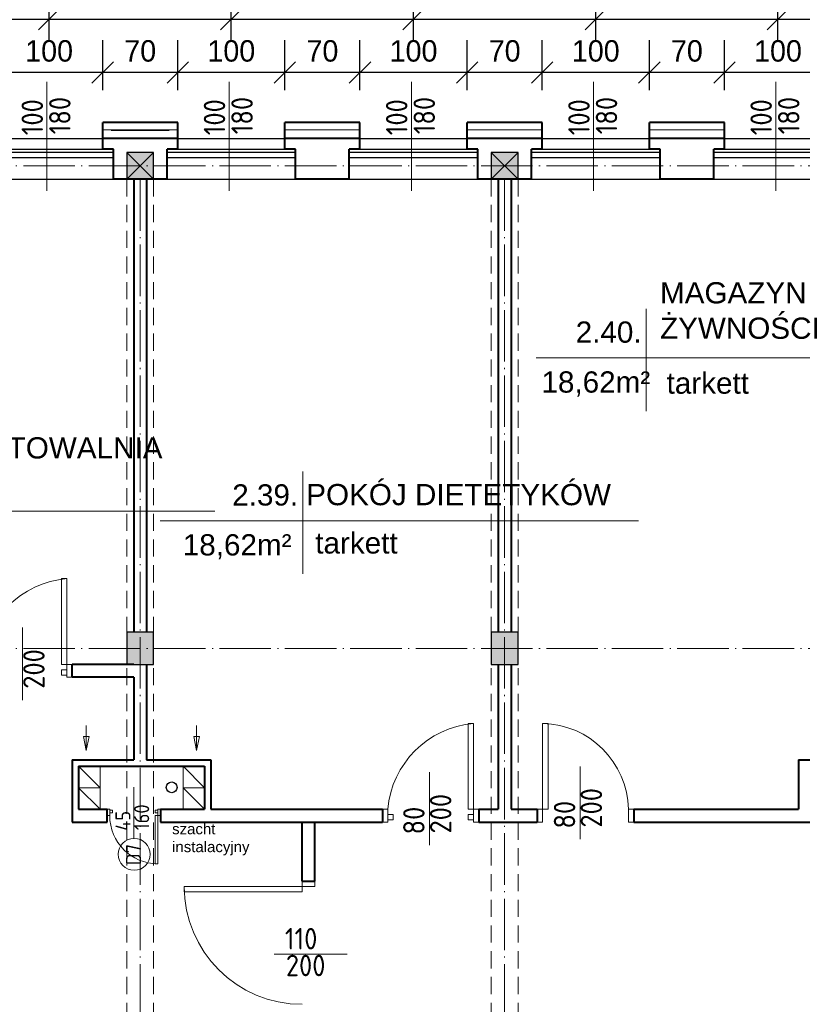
# Model space of a CAD drawing. Header units: millimetres. Extents: x -32003 to -19505, y 17931 to 29358.
# Tile 85 of 92: x -22526 to -21796, y 27432 to 28350. Entities that reach past the tile are written whole.
import ezdxf

# ---------------------------------------------------------------- set-up
doc = ezdxf.new("R2010")
doc.units = ezdxf.units.MM
doc.header["$PDMODE"] = 3
for name, pattern in [('ACAD_ISO03W100', [30, 12, -18]), ('ACAD_ISO04W100', [30.5, 24, -3, 0.5, -3]), ('KRESKOWA_X2', [12, 8, -4])]:
    doc.linetypes.add(name, pattern=pattern)
for name, color, linetype, lineweight in [('_wymiary', 1, 'Continuous', 9), ('drzwi', 140, 'Continuous', 13), ('KOMINY', 43, 'Continuous', 15), ('opisy drzwi', 40, 'Continuous', 13), ('opisy pom', 3, 'Continuous', 18), ('przerywana', 7, 'KRESKOWA_X2', 5), ('sciany', 4, 'Continuous', 40), ('symetria', 7, 'ACAD_ISO03W100', 5), ('SZRAF', 51, 'Continuous', 9), ('słupy', 2, 'Continuous', 30), ('ula-szraf', 40, 'Continuous', 9), ('ściana', 4, 'Continuous', 40)]:
    doc.layers.add(name, color=color, linetype=linetype, lineweight=lineweight)
doc.layers.add('kanalizacja', color=210, linetype='Continuous')
doc.styles.add('ISO', font='isocp.shx')
doc.styles.add('ROMANS', font='ROMANS')
doc.styles.add('SYSTEM', font='TXT')
doc.linetypes.add('BATTING', pattern='A,0.0001,-0.1,[134,ltypeshp.shx,S=0.1,R=0,X=-0.1,Y=0],-0.2,[134,ltypeshp.shx,S=0.1,R=180,X=0.1,Y=0],-0.1', length=0.4001)
doc.dimstyles.new('Jacek2', dxfattribs={"dimscale": 2, "dimtxt": 10, "dimasz": 10, "dimexe": 15, "dimexo": 15, "dimgap": 5, "dimtad": 1, "dimdec": 0, "dimrnd": 0.5, "dimzin": 0, "dimdsep": 46, "dimtxsty": 'Standard', "dimblk": 'OBLIQUE', "dimcen": 0, "dimdle": 5, "dimadec": 1, "dimazin": 0, "dimtfac": 1, "dimtdec": 0, "dimtofl": 0, "dimtmove": 0, "dimatfit": 3, "dimfxl": 0, "dimtolj": 1, "dimtzin": 0, "dimarcsym": 0})

# ---------------------------------------------------------------- blocks, each defined once
blk = doc.blocks.new('_OBLIQUE')
at = {"color": 0, "linetype": 'ByBlock'}
blk.add_line((-0.5, -0.5), (0.5, 0.5), dxfattribs=at)
blk = doc.blocks.new('*D458')
at = {"layer": '_wymiary', "color": 0, "lineweight": -2}
for p, q in [((-21868.67, 28284.45), (-21868.67, 28331.02)), ((-21768.67, 28284.45), (-21768.67, 28331.02)), ((-21758.67, 28301.02), (-21878.67, 28301.02))]:
    blk.add_line(p, q, dxfattribs=at)
at = {"layer": 'Defpoints', "color": 0}
for p in [(-21868.67, 28301.02), (-21868.67, 28254.45), (-21768.67, 28254.45)]:
    blk.add_point(p, dxfattribs=at)
at = {"layer": '_wymiary', "color": 0, "lineweight": -2, "xscale": 20, "yscale": 20, "zscale": 20, "rotation": 180}
blk.add_blockref('_OBLIQUE', (-21868.67, 28301.02), dxfattribs=at)
at = {"layer": '_wymiary', "color": 0, "lineweight": -2, "xscale": 20, "yscale": 20, "zscale": 20}
blk.add_blockref('_OBLIQUE', (-21768.67, 28301.02), dxfattribs=at)
at = {"layer": '_wymiary', "color": 0, "insert": (-21818.67, 28321.02), "char_height": 20, "attachment_point": 5}
blk.add_mtext('\\A1;100', dxfattribs=at)
blk = doc.blocks.new('*D459')
at = {"layer": '_wymiary', "color": 0, "lineweight": -2}
for p, q in [((-21938.67, 28284.45), (-21938.67, 28331.02)), ((-21868.67, 28284.45), (-21868.67, 28331.02)), ((-21858.67, 28301.02), (-21948.67, 28301.02))]:
    blk.add_line(p, q, dxfattribs=at)
at = {"layer": 'Defpoints', "color": 0}
for p in [(-21938.67, 28301.02), (-21938.67, 28254.45), (-21868.67, 28254.45)]:
    blk.add_point(p, dxfattribs=at)
at = {"layer": '_wymiary', "color": 0, "lineweight": -2, "xscale": 20, "yscale": 20, "zscale": 20, "rotation": 180}
blk.add_blockref('_OBLIQUE', (-21938.67, 28301.02), dxfattribs=at)
at = {"layer": '_wymiary', "color": 0, "lineweight": -2, "xscale": 20, "yscale": 20, "zscale": 20}
blk.add_blockref('_OBLIQUE', (-21868.67, 28301.02), dxfattribs=at)
at = {"layer": '_wymiary', "color": 0, "insert": (-21903.67, 28321.02), "char_height": 20, "attachment_point": 5}
blk.add_mtext('\\A1;70', dxfattribs=at)
blk = doc.blocks.new('*D460')
at = {"layer": '_wymiary', "color": 0, "lineweight": -2}
for p, q in [((-22038.67, 28284.45), (-22038.67, 28331.02)), ((-21938.67, 28284.45), (-21938.67, 28331.02)), ((-21928.67, 28301.02), (-22048.67, 28301.02))]:
    blk.add_line(p, q, dxfattribs=at)
at = {"layer": 'Defpoints', "color": 0}
for p in [(-22038.67, 28301.02), (-22038.67, 28254.45), (-21938.67, 28254.45)]:
    blk.add_point(p, dxfattribs=at)
at = {"layer": '_wymiary', "color": 0, "lineweight": -2, "xscale": 20, "yscale": 20, "zscale": 20, "rotation": 180}
blk.add_blockref('_OBLIQUE', (-22038.67, 28301.02), dxfattribs=at)
at = {"layer": '_wymiary', "color": 0, "lineweight": -2, "xscale": 20, "yscale": 20, "zscale": 20}
blk.add_blockref('_OBLIQUE', (-21938.67, 28301.02), dxfattribs=at)
at = {"layer": '_wymiary', "color": 0, "insert": (-21988.67, 28321.02), "char_height": 20, "attachment_point": 5}
blk.add_mtext('\\A1;100', dxfattribs=at)
blk = doc.blocks.new('*D461')
at = {"layer": '_wymiary', "color": 0, "lineweight": -2}
for p, q in [((-22108.67, 28284.45), (-22108.67, 28331.02)), ((-22038.67, 28284.45), (-22038.67, 28331.02)), ((-22028.67, 28301.02), (-22118.67, 28301.02))]:
    blk.add_line(p, q, dxfattribs=at)
at = {"layer": 'Defpoints', "color": 0}
for p in [(-22108.67, 28301.02), (-22108.67, 28254.45), (-22038.67, 28254.45)]:
    blk.add_point(p, dxfattribs=at)
at = {"layer": '_wymiary', "color": 0, "lineweight": -2, "xscale": 20, "yscale": 20, "zscale": 20, "rotation": 180}
blk.add_blockref('_OBLIQUE', (-22108.67, 28301.02), dxfattribs=at)
at = {"layer": '_wymiary', "color": 0, "lineweight": -2, "xscale": 20, "yscale": 20, "zscale": 20}
blk.add_blockref('_OBLIQUE', (-22038.67, 28301.02), dxfattribs=at)
at = {"layer": '_wymiary', "color": 0, "insert": (-22073.67, 28321.02), "char_height": 20, "attachment_point": 5}
blk.add_mtext('\\A1;70', dxfattribs=at)
blk = doc.blocks.new('*D462')
at = {"layer": '_wymiary', "color": 0, "lineweight": -2}
for p, q in [((-22208.67, 28284.45), (-22208.67, 28331.02)), ((-22108.67, 28284.45), (-22108.67, 28331.02)), ((-22098.67, 28301.02), (-22218.67, 28301.02))]:
    blk.add_line(p, q, dxfattribs=at)
at = {"layer": 'Defpoints', "color": 0}
for p in [(-22208.67, 28301.02), (-22208.67, 28254.45), (-22108.67, 28254.45)]:
    blk.add_point(p, dxfattribs=at)
at = {"layer": '_wymiary', "color": 0, "lineweight": -2, "xscale": 20, "yscale": 20, "zscale": 20, "rotation": 180}
blk.add_blockref('_OBLIQUE', (-22208.67, 28301.02), dxfattribs=at)
at = {"layer": '_wymiary', "color": 0, "lineweight": -2, "xscale": 20, "yscale": 20, "zscale": 20}
blk.add_blockref('_OBLIQUE', (-22108.67, 28301.02), dxfattribs=at)
at = {"layer": '_wymiary', "color": 0, "insert": (-22158.67, 28321.02), "char_height": 20, "attachment_point": 5}
blk.add_mtext('\\A1;100', dxfattribs=at)
blk = doc.blocks.new('*D463')
at = {"layer": '_wymiary', "color": 0, "lineweight": -2}
for p, q in [((-22278.67, 28284.45), (-22278.67, 28331.02)), ((-22208.67, 28284.45), (-22208.67, 28331.02)), ((-22198.67, 28301.02), (-22288.67, 28301.02))]:
    blk.add_line(p, q, dxfattribs=at)
at = {"layer": 'Defpoints', "color": 0}
for p in [(-22278.67, 28301.02), (-22278.67, 28254.45), (-22208.67, 28254.45)]:
    blk.add_point(p, dxfattribs=at)
at = {"layer": '_wymiary', "color": 0, "lineweight": -2, "xscale": 20, "yscale": 20, "zscale": 20, "rotation": 180}
blk.add_blockref('_OBLIQUE', (-22278.67, 28301.02), dxfattribs=at)
at = {"layer": '_wymiary', "color": 0, "lineweight": -2, "xscale": 20, "yscale": 20, "zscale": 20}
blk.add_blockref('_OBLIQUE', (-22208.67, 28301.02), dxfattribs=at)
at = {"layer": '_wymiary', "color": 0, "insert": (-22243.67, 28321.02), "char_height": 20, "attachment_point": 5}
blk.add_mtext('\\A1;70', dxfattribs=at)
blk = doc.blocks.new('*D464')
at = {"layer": '_wymiary', "color": 0, "lineweight": -2}
for p, q in [((-22378.67, 28284.45), (-22378.67, 28331.02)), ((-22278.67, 28284.45), (-22278.67, 28331.02)), ((-22268.67, 28301.02), (-22388.67, 28301.02))]:
    blk.add_line(p, q, dxfattribs=at)
at = {"layer": 'Defpoints', "color": 0}
for p in [(-22378.67, 28301.02), (-22378.67, 28254.45), (-22278.67, 28254.45)]:
    blk.add_point(p, dxfattribs=at)
at = {"layer": '_wymiary', "color": 0, "lineweight": -2, "xscale": 20, "yscale": 20, "zscale": 20, "rotation": 180}
blk.add_blockref('_OBLIQUE', (-22378.67, 28301.02), dxfattribs=at)
at = {"layer": '_wymiary', "color": 0, "lineweight": -2, "xscale": 20, "yscale": 20, "zscale": 20}
blk.add_blockref('_OBLIQUE', (-22278.67, 28301.02), dxfattribs=at)
at = {"layer": '_wymiary', "color": 0, "insert": (-22328.67, 28321.02), "char_height": 20, "attachment_point": 5}
blk.add_mtext('\\A1;100', dxfattribs=at)
blk = doc.blocks.new('*D465')
at = {"layer": '_wymiary', "color": 0, "lineweight": -2}
for p, q in [((-22448.67, 28284.45), (-22448.67, 28331.02)), ((-22378.67, 28284.45), (-22378.67, 28331.02)), ((-22368.67, 28301.02), (-22458.67, 28301.02))]:
    blk.add_line(p, q, dxfattribs=at)
at = {"layer": 'Defpoints', "color": 0}
for p in [(-22448.67, 28301.02), (-22448.67, 28254.45), (-22378.67, 28254.45)]:
    blk.add_point(p, dxfattribs=at)
at = {"layer": '_wymiary', "color": 0, "lineweight": -2, "xscale": 20, "yscale": 20, "zscale": 20, "rotation": 180}
blk.add_blockref('_OBLIQUE', (-22448.67, 28301.02), dxfattribs=at)
at = {"layer": '_wymiary', "color": 0, "lineweight": -2, "xscale": 20, "yscale": 20, "zscale": 20}
blk.add_blockref('_OBLIQUE', (-22378.67, 28301.02), dxfattribs=at)
at = {"layer": '_wymiary', "color": 0, "insert": (-22413.67, 28321.02), "char_height": 20, "attachment_point": 5}
blk.add_mtext('\\A1;70', dxfattribs=at)
blk = doc.blocks.new('*D466')
at = {"layer": '_wymiary', "color": 0, "lineweight": -2}
for p, q in [((-22548.67, 28284.45), (-22548.67, 28331.02)), ((-22448.67, 28284.45), (-22448.67, 28331.02)), ((-22438.67, 28301.02), (-22558.67, 28301.02))]:
    blk.add_line(p, q, dxfattribs=at)
at = {"layer": 'Defpoints', "color": 0}
for p in [(-22548.67, 28301.02), (-22548.67, 28254.45), (-22448.67, 28254.45)]:
    blk.add_point(p, dxfattribs=at)
at = {"layer": '_wymiary', "color": 0, "lineweight": -2, "xscale": 20, "yscale": 20, "zscale": 20, "rotation": 180}
blk.add_blockref('_OBLIQUE', (-22548.67, 28301.02), dxfattribs=at)
at = {"layer": '_wymiary', "color": 0, "lineweight": -2, "xscale": 20, "yscale": 20, "zscale": 20}
blk.add_blockref('_OBLIQUE', (-22448.67, 28301.02), dxfattribs=at)
at = {"layer": '_wymiary', "color": 0, "insert": (-22498.67, 28321.02), "char_height": 20, "attachment_point": 5}
blk.add_mtext('\\A1;100', dxfattribs=at)
blk = doc.blocks.new('*D544')
at = {"layer": '_wymiary', "color": 0, "lineweight": -2}
for p, q in [((-22668.67, 28331.02), (-22668.67, 28380.82)), ((-22498.67, 28331.02), (-22498.67, 28380.82)), ((-22678.67, 28350.82), (-22488.67, 28350.82))]:
    blk.add_line(p, q, dxfattribs=at)
at = {"layer": 'Defpoints', "color": 0}
for p in [(-22498.67, 28350.82), (-22668.67, 28301.02), (-22498.67, 28301.02)]:
    blk.add_point(p, dxfattribs=at)
at = {"layer": '_wymiary', "color": 0, "lineweight": -2, "xscale": 20, "yscale": 20, "zscale": 20, "rotation": 180}
blk.add_blockref('_OBLIQUE', (-22668.67, 28350.82), dxfattribs=at)
at = {"layer": '_wymiary', "color": 0, "lineweight": -2, "xscale": 20, "yscale": 20, "zscale": 20}
blk.add_blockref('_OBLIQUE', (-22498.67, 28350.82), dxfattribs=at)
at = {"layer": '_wymiary', "color": 0, "insert": (-22583.67, 28370.82), "char_height": 20, "attachment_point": 5}
blk.add_mtext('\\A1;170', dxfattribs=at)
blk = doc.blocks.new('*D545')
at = {"layer": '_wymiary', "color": 0, "lineweight": -2}
for p, q in [((-22498.67, 28331.02), (-22498.67, 28380.82)), ((-22328.67, 28331.02), (-22328.67, 28380.82)), ((-22508.67, 28350.82), (-22318.67, 28350.82))]:
    blk.add_line(p, q, dxfattribs=at)
at = {"layer": 'Defpoints', "color": 0}
for p in [(-22328.67, 28350.82), (-22498.67, 28301.02), (-22328.67, 28301.02)]:
    blk.add_point(p, dxfattribs=at)
at = {"layer": '_wymiary', "color": 0, "lineweight": -2, "xscale": 20, "yscale": 20, "zscale": 20, "rotation": 180}
blk.add_blockref('_OBLIQUE', (-22498.67, 28350.82), dxfattribs=at)
at = {"layer": '_wymiary', "color": 0, "lineweight": -2, "xscale": 20, "yscale": 20, "zscale": 20}
blk.add_blockref('_OBLIQUE', (-22328.67, 28350.82), dxfattribs=at)
at = {"layer": '_wymiary', "color": 0, "insert": (-22413.67, 28370.82), "char_height": 20, "attachment_point": 5}
blk.add_mtext('\\A1;170', dxfattribs=at)
blk = doc.blocks.new('*D546')
at = {"layer": '_wymiary', "color": 0, "lineweight": -2}
for p, q in [((-22328.67, 28331.02), (-22328.67, 28380.82)), ((-22158.67, 28331.02), (-22158.67, 28380.82)), ((-22338.67, 28350.82), (-22148.67, 28350.82))]:
    blk.add_line(p, q, dxfattribs=at)
at = {"layer": 'Defpoints', "color": 0}
for p in [(-22158.67, 28350.82), (-22328.67, 28301.02), (-22158.67, 28301.02)]:
    blk.add_point(p, dxfattribs=at)
at = {"layer": '_wymiary', "color": 0, "lineweight": -2, "xscale": 20, "yscale": 20, "zscale": 20, "rotation": 180}
blk.add_blockref('_OBLIQUE', (-22328.67, 28350.82), dxfattribs=at)
at = {"layer": '_wymiary', "color": 0, "lineweight": -2, "xscale": 20, "yscale": 20, "zscale": 20}
blk.add_blockref('_OBLIQUE', (-22158.67, 28350.82), dxfattribs=at)
at = {"layer": '_wymiary', "color": 0, "insert": (-22243.67, 28370.82), "char_height": 20, "attachment_point": 5}
blk.add_mtext('\\A1;170', dxfattribs=at)
blk = doc.blocks.new('*D547')
at = {"layer": '_wymiary', "color": 0, "lineweight": -2}
for p, q in [((-22158.67, 28331.02), (-22158.67, 28380.82)), ((-21988.67, 28331.02), (-21988.67, 28380.82)), ((-22168.67, 28350.82), (-21978.67, 28350.82))]:
    blk.add_line(p, q, dxfattribs=at)
at = {"layer": 'Defpoints', "color": 0}
for p in [(-21988.67, 28350.82), (-22158.67, 28301.02), (-21988.67, 28301.02)]:
    blk.add_point(p, dxfattribs=at)
at = {"layer": '_wymiary', "color": 0, "lineweight": -2, "xscale": 20, "yscale": 20, "zscale": 20, "rotation": 180}
blk.add_blockref('_OBLIQUE', (-22158.67, 28350.82), dxfattribs=at)
at = {"layer": '_wymiary', "color": 0, "lineweight": -2, "xscale": 20, "yscale": 20, "zscale": 20}
blk.add_blockref('_OBLIQUE', (-21988.67, 28350.82), dxfattribs=at)
at = {"layer": '_wymiary', "color": 0, "insert": (-22073.67, 28370.82), "char_height": 20, "attachment_point": 5}
blk.add_mtext('\\A1;170', dxfattribs=at)
blk = doc.blocks.new('*D548')
at = {"layer": '_wymiary', "color": 0, "lineweight": -2}
for p, q in [((-21988.67, 28331.02), (-21988.67, 28380.82)), ((-21818.67, 28331.02), (-21818.67, 28380.82)), ((-21998.67, 28350.82), (-21808.67, 28350.82))]:
    blk.add_line(p, q, dxfattribs=at)
at = {"layer": 'Defpoints', "color": 0}
for p in [(-21818.67, 28350.82), (-21988.67, 28301.02), (-21818.67, 28301.02)]:
    blk.add_point(p, dxfattribs=at)
at = {"layer": '_wymiary', "color": 0, "lineweight": -2, "xscale": 20, "yscale": 20, "zscale": 20, "rotation": 180}
blk.add_blockref('_OBLIQUE', (-21988.67, 28350.82), dxfattribs=at)
at = {"layer": '_wymiary', "color": 0, "lineweight": -2, "xscale": 20, "yscale": 20, "zscale": 20}
blk.add_blockref('_OBLIQUE', (-21818.67, 28350.82), dxfattribs=at)
at = {"layer": '_wymiary', "color": 0, "insert": (-21903.67, 28370.82), "char_height": 20, "attachment_point": 5}
blk.add_mtext('\\A1;170', dxfattribs=at)
blk = doc.blocks.new('*D549')
at = {"layer": '_wymiary', "color": 0, "lineweight": -2}
for p, q in [((-21818.67, 28331.02), (-21818.67, 28380.82)), ((-21648.67, 28331.02), (-21648.67, 28380.82)), ((-21828.67, 28350.82), (-21638.67, 28350.82))]:
    blk.add_line(p, q, dxfattribs=at)
at = {"layer": 'Defpoints', "color": 0}
for p in [(-21648.67, 28350.82), (-21818.67, 28301.02), (-21648.67, 28301.02)]:
    blk.add_point(p, dxfattribs=at)
at = {"layer": '_wymiary', "color": 0, "lineweight": -2, "xscale": 20, "yscale": 20, "zscale": 20, "rotation": 180}
blk.add_blockref('_OBLIQUE', (-21818.67, 28350.82), dxfattribs=at)
at = {"layer": '_wymiary', "color": 0, "lineweight": -2, "xscale": 20, "yscale": 20, "zscale": 20}
blk.add_blockref('_OBLIQUE', (-21648.67, 28350.82), dxfattribs=at)
at = {"layer": '_wymiary', "color": 0, "insert": (-21733.67, 28370.82), "char_height": 20, "attachment_point": 5}
blk.add_mtext('\\A1;170', dxfattribs=at)

msp = doc.modelspace()

# ---------------------------------------------------------------- hatches: boundary and pattern name
at = {"layer": 'SZRAF'}
for points in [[(-22426.17, 28201.45), (-22401.17, 28201.45), (-22401.17, 28226.45), (-22426.17, 28226.45)], [(-22086.17, 28201.45), (-22061.17, 28201.45), (-22061.17, 28226.45), (-22086.17, 28226.45)]]:
    msp.add_hatch(color=256, dxfattribs=at).paths.add_polyline_path(points)
h = msp.add_hatch(color=256, dxfattribs=at)
h.dxf.hatch_style = 1
h.paths.add_polyline_path([(-22426.17, 27763.95), (-22413.67, 27763.95), (-22413.67, 27778.95), (-22426.17, 27778.95)])
h.paths.add_polyline_path([(-22413.67, 27763.95), (-22426.17, 27763.95), (-22426.17, 27748.95), (-22413.67, 27748.95)])
h.paths.add_polyline_path([(-22413.67, 27763.95), (-22401.17, 27763.95), (-22401.17, 27778.95), (-22413.67, 27778.95)])
h.paths.add_polyline_path([(-22413.67, 27748.95), (-22401.17, 27748.95), (-22401.17, 27763.95), (-22413.67, 27763.95)])
h = msp.add_hatch(color=256, dxfattribs=at)
h.dxf.hatch_style = 1
h.paths.add_polyline_path([(-22086.17, 27763.95), (-22073.67, 27763.95), (-22073.67, 27778.95), (-22086.17, 27778.95)])
h.paths.add_polyline_path([(-22073.67, 27763.95), (-22086.17, 27763.95), (-22086.17, 27748.95), (-22073.67, 27748.95)])
h.paths.add_polyline_path([(-22073.67, 27763.95), (-22061.17, 27763.95), (-22061.17, 27778.95), (-22073.67, 27778.95)])
h.paths.add_polyline_path([(-22073.67, 27748.95), (-22061.17, 27748.95), (-22061.17, 27763.95), (-22073.67, 27763.95)])

# ---------------------------------------------------------------- linework, layer by layer
for p, q in [((-22729.67, 28239.45), (-22437.67, 28239.45)), ((-22389.67, 28239.45), (-22097.67, 28239.45)), ((-22049.67, 28239.45), (-19997.67, 28239.45)), ((-22558.67, 28229.45), (-22440.67, 28229.45)), ((-22386.67, 28229.45), (-22268.67, 28229.45)), ((-22218.67, 28229.45), (-22100.67, 28229.45)), ((-22046.67, 28229.45), (-21928.67, 28229.45)), ((-21878.67, 28229.45), (-21760.67, 28229.45)), ((-22438.67, 28226.45), (-22558.67, 28226.45)), ((-22438.67, 28221.38), (-22558.67, 28221.38)), ((-22268.67, 28226.45), (-22388.67, 28226.45)), ((-22268.67, 28221.38), (-22388.67, 28221.38)), ((-22098.67, 28226.45), (-22218.67, 28226.45)), ((-22098.67, 28221.38), (-22218.67, 28221.38)), ((-21928.67, 28226.45), (-22048.67, 28226.45)), ((-21928.67, 28221.38), (-22048.67, 28221.38)), ((-21758.67, 28226.45), (-21878.67, 28226.45)), ((-21758.67, 28221.38), (-21878.67, 28221.38)), ((-22772.67, 28201.45), (-20060.67, 28201.45))]:
    msp.add_line(p, q)
at = {"layer": 'drzwi'}
for points in [[(-22482.17, 27748.95, 0), (-22487.17, 27748.95, 0), (-22487.17, 27828.95, 0), (-22482.17, 27828.95, 0), (-22482.17, 27748.95, 0)], [(-22482.17, 27738.95, 0), (-22487.17, 27738.95, 0), (-22487.17, 27743.95, 0), (-22482.17, 27743.95, 0), (-22482.17, 27738.95, 0)], [(-22482.17, 27736.95, 0), (-22477.17, 27736.95, 0), (-22477.17, 27748.95, 0), (-22482.17, 27748.95, 0), (-22482.17, 27736.95, 0)], [(-22102.67, 27613.95, 0), (-22107.67, 27613.95, 0), (-22107.67, 27693.95, 0), (-22102.67, 27693.95, 0), (-22102.67, 27613.95, 0)], [(-22038.21, 27613.95, 0), (-22033.21, 27613.95, 0), (-22033.21, 27693.95, 0), (-22038.21, 27693.95, 0), (-22038.21, 27613.95, 0)], [(-22442.12, 27613.95, 0), (-22444.62, 27613.95, 0), (-22444.62, 27607.95, 0), (-22442.12, 27607.95, 0), (-22442.12, 27613.95, 0)], [(-22397.17, 27613.95, 0), (-22394.67, 27613.95, 0), (-22394.67, 27607.95, 0), (-22397.17, 27607.95, 0), (-22397.17, 27613.95, 0)], [(-22182.67, 27601.95, 0), (-22187.67, 27601.95, 0), (-22187.67, 27613.95, 0), (-22182.67, 27613.95, 0), (-22182.67, 27601.95, 0)], [(-22102.67, 27601.95, 0), (-22097.67, 27601.95, 0), (-22097.67, 27613.95, 0), (-22102.67, 27613.95, 0), (-22102.67, 27601.95, 0)], [(-22038.21, 27601.95, 0), (-22043.21, 27601.95, 0), (-22043.21, 27613.95, 0), (-22038.21, 27613.95, 0), (-22038.21, 27601.95, 0)], [(-21958.21, 27601.95, 0), (-21953.21, 27601.95, 0), (-21953.21, 27613.95, 0), (-21958.21, 27613.95, 0), (-21958.21, 27601.95, 0)], [(-22442.12, 27612.95, 0), (-22439.62, 27612.95, 0), (-22439.62, 27610.45, 0), (-22442.12, 27610.45, 0), (-22442.12, 27612.95, 0)], [(-22397.17, 27612.95, 0), (-22399.66, 27612.95, 0), (-22399.66, 27610.45, 0), (-22397.17, 27610.45, 0), (-22397.17, 27612.95, 0)], [(-22397.17, 27607.95, 0), (-22399.66, 27607.95, 0), (-22399.66, 27563, 0), (-22397.17, 27563, 0), (-22397.17, 27607.95, 0)], [(-22182.67, 27603.95, 0), (-22177.67, 27603.95, 0), (-22177.67, 27608.95, 0), (-22182.67, 27608.95, 0), (-22182.67, 27603.95, 0)], [(-22102.67, 27603.95, 0), (-22107.67, 27603.95, 0), (-22107.67, 27608.95, 0), (-22102.67, 27608.95, 0), (-22102.67, 27603.95, 0)], [(-22262.67, 27541.95, 0), (-22262.67, 27536.95, 0), (-22372.67, 27536.95, 0), (-22372.67, 27541.95, 0), (-22262.67, 27541.95, 0)], [(-22250.67, 27541.95, 0), (-22250.67, 27546.95, 0), (-22262.67, 27546.95, 0), (-22262.67, 27541.95, 0), (-22250.67, 27541.95, 0)]]:
    msp.add_polyline3d(points, dxfattribs=at)
for centre, radius, start, end in [((-22474.51, 27741.29), 88, 94.99546, 175.005), ((-22095.01, 27606.29), 88, 94.99546, 175.005), ((-22040.12, 27612.04), 81.93, 1.33642, 88.66312), ((-22397.17, 27607.95), 44.96, 180, 270), ((-22262.67, 27541.95), 110, 179.99998, 269.9999)]:
    msp.add_arc(centre, radius, start, end, dxfattribs=at)
at = {"layer": 'kanalizacja'}
msp.add_circle((-22384.32, 27634.31), 5, dxfattribs=at)
at = {"layer": 'KOMINY'}
for p, q in [((-22471.17, 27653.95), (-22451.17, 27633.95)), ((-22373.67, 27653.95), (-22353.67, 27633.95)), ((-22471.17, 27633.95), (-22451.17, 27613.95)), ((-22373.67, 27633.95), (-22353.67, 27613.95))]:
    msp.add_line(p, q, dxfattribs=at)
for points in [[(-22464, 27691.9), (-22464, 27668.63), (-22466.54, 27681.75), (-22461.42, 27681.75), (-22464, 27668.63)], [(-22361.09, 27691.92), (-22361.09, 27668.65), (-22363.63, 27681.77), (-22358.51, 27681.77), (-22361.09, 27668.65)]]:
    msp.add_lwpolyline(points, dxfattribs=at)
for points in [[(-22451.17, 27633.95), (-22471.17, 27633.95), (-22471.17, 27653.95), (-22451.17, 27653.95)], [(-22353.67, 27633.95), (-22373.67, 27633.95), (-22373.67, 27653.95), (-22353.67, 27653.95)], [(-22451.17, 27613.95), (-22471.17, 27613.95), (-22471.17, 27633.95), (-22451.17, 27633.95)], [(-22353.67, 27613.95), (-22373.67, 27613.95), (-22373.67, 27633.95), (-22353.67, 27633.95)]]:
    msp.add_lwpolyline(points, close=True, dxfattribs=at)
at = {"layer": 'opisy drzwi'}
for p, q in [((-22500.7, 28190.66), (-22500.7, 28292.42)), ((-22330.7, 28190.66), (-22330.7, 28292.42)), ((-22160.7, 28190.66), (-22160.7, 28292.42)), ((-21990.7, 28190.66), (-21990.7, 28292.42)), ((-21820.7, 28190.66), (-21820.7, 28292.42)), ((-22523.42, 27715.46), (-22523.42, 27783.33)), ((-22003.34, 27585.94), (-22003.34, 27653.82)), ((-22143.92, 27580.46), (-22143.92, 27648.33)), ((-22419.64, 27586.85), (-22419.64, 27634.36)), ((-22288.58, 27478.7), (-22220.71, 27478.7))]:
    msp.add_line(p, q, dxfattribs=at)
msp.add_circle((-22419.27, 27571.84), 14.88, dxfattribs=at)
at = {"layer": 'opisy pom'}
for p, q in [((-21941.5, 28080.64), (-21941.5, 27985.24)), ((-22044.17, 28034.74), (-21774.88, 28034.74)), ((-22261.91, 27928.77), (-22261.91, 27833.37)), ((-22759.91, 27891.9), (-22344.11, 27891.9)), ((-22395.18, 27882.87), (-21948.78, 27882.87))]:
    msp.add_line(p, q, dxfattribs=at)
at = {"layer": 'przerywana', "ltscale": 2}
for p, q in [((-22426.17, 28201.45), (-22426.17, 26876.45)), ((-22401.17, 28201.45), (-22401.17, 26876.45)), ((-22086.17, 28201.45), (-22086.17, 26876.45)), ((-22086.17, 28201.45), (-22086.17, 26876.45)), ((-22061.17, 28201.45), (-22061.17, 26876.45))]:
    msp.add_line(p, q, dxfattribs=at)
at = {"layer": 'sciany', "ltscale": 2}
for p, q in [((-22419.67, 28201.45), (-22419.67, 27778.95)), ((-22407.67, 28201.45), (-22407.67, 27778.95)), ((-22079.67, 28201.45), (-22079.67, 27985.95)), ((-22067.67, 28201.45), (-22067.67, 27985.95)), ((-22079.67, 27985.95), (-22079.67, 27778.95)), ((-22067.67, 27985.95), (-22067.67, 27778.95)), ((-22407.67, 27748.95), (-22407.67, 27659.95)), ((-22079.67, 27748.95), (-22079.67, 27613.95)), ((-22067.67, 27748.95), (-22067.67, 27613.95)), ((-22419.67, 27736.95), (-22419.67, 27659.95)), ((-22097.67, 27613.95), (-22097.67, 27601.95))]:
    msp.add_line(p, q, dxfattribs=at)
at = {"layer": 'sciany'}
for p, q in [((-22477.17, 27659.95), (-22419.67, 27659.95)), ((-22477.17, 27659.95), (-22477.17, 27601.95)), ((-22407.67, 27659.95), (-22347.67, 27659.95)), ((-22347.67, 27659.95), (-22347.67, 27613.95)), ((-21799.67, 27659.95), (-21739.67, 27659.95)), ((-21799.67, 27659.95), (-21799.67, 27613.95)), ((-22471.17, 27653.95), (-22353.67, 27653.95)), ((-22471.17, 27653.95), (-22471.17, 27613.95)), ((-22353.67, 27653.95), (-22353.67, 27613.95)), ((-22471.17, 27613.95), (-22444.62, 27613.95)), ((-22444.62, 27601.95), (-22444.62, 27613.95)), ((-22394.67, 27613.95), (-22394.67, 27601.95)), ((-22394.67, 27613.95), (-22353.67, 27613.95)), ((-22347.67, 27613.95), (-22187.67, 27613.95)), ((-22187.67, 27613.95), (-22187.67, 27601.95)), ((-22097.67, 27613.95), (-22079.67, 27613.95)), ((-22067.67, 27613.95), (-22043.21, 27613.95)), ((-21953.21, 27613.95), (-21799.67, 27613.95)), ((-21953.21, 27613.95), (-21953.21, 27601.95)), ((-22477.17, 27601.95), (-22444.62, 27601.95)), ((-22394.67, 27601.95), (-22187.67, 27601.95)), ((-22097.67, 27601.95), (-22043.21, 27601.95)), ((-21953.21, 27601.95), (-21762.62, 27601.95)), ((-22262.67, 27546.95), (-22250.67, 27546.95))]:
    msp.add_line(p, q, dxfattribs=at)
at = {"layer": 'symetria', "linetype": 'ACAD_ISO04W100', "ltscale": 2}
for p, q in [((-27768.67, 28213.95), (-19699.1, 28213.95)), ((-22413.67, 28201.45), (-22413.67, 26638.5)), ((-22073.67, 28201.45), (-22073.67, 26638.5)), ((-27768.67, 27763.95), (-19699.1, 27763.95))]:
    msp.add_line(p, q, dxfattribs=at)
at = {"layer": 'SZRAF', "linetype": 'BATTING', "ltscale": 14}
for p, q in [((-22378.67, 28247.45), (-22448.67, 28247.45)), ((-22208.67, 28247.45), (-22278.67, 28247.45)), ((-22038.67, 28247.45), (-22108.67, 28247.45)), ((-21868.67, 28247.45), (-21938.67, 28247.45))]:
    msp.add_line(p, q, dxfattribs=at)
at = {"layer": 'SZRAF'}
for p, q in [((-22426.17, 28226.45), (-22401.17, 28201.45)), ((-22426.17, 28201.45), (-22401.17, 28226.45)), ((-22086.17, 28226.45), (-22061.17, 28201.45)), ((-22086.17, 28201.45), (-22061.17, 28226.45))]:
    msp.add_line(p, q, dxfattribs=at)
at = {"layer": 'słupy'}
for points in [[(-22426.17, 28201.45), (-22401.17, 28201.45), (-22401.17, 28226.45), (-22426.17, 28226.45)], [(-22086.17, 28201.45), (-22061.17, 28201.45), (-22061.17, 28226.45), (-22086.17, 28226.45)], [(-22426.17, 27748.95), (-22401.17, 27748.95), (-22401.17, 27778.95), (-22426.17, 27778.95)], [(-22086.17, 27748.95), (-22061.17, 27748.95), (-22061.17, 27778.95), (-22086.17, 27778.95)]]:
    msp.add_lwpolyline(points, close=True, dxfattribs=at)
at = {"layer": 'ula-szraf', "ltscale": 14}
msp.add_line((-22386.67, 28246.95), (-22440.67, 28246.95), dxfattribs=at)
at = {"layer": 'ściana'}
for p, q in [((-22378.67, 28254.45), (-22448.67, 28254.45)), ((-22448.67, 28229.45), (-22448.67, 28254.45)), ((-22378.67, 28229.45), (-22378.67, 28254.45)), ((-22208.67, 28254.45), (-22278.67, 28254.45)), ((-22278.67, 28229.45), (-22278.67, 28254.45)), ((-22208.67, 28229.45), (-22208.67, 28254.45)), ((-22038.67, 28254.45), (-22108.67, 28254.45)), ((-22108.67, 28229.45), (-22108.67, 28254.45)), ((-22038.67, 28229.45), (-22038.67, 28254.45)), ((-21868.67, 28254.45), (-21938.67, 28254.45)), ((-21938.67, 28229.45), (-21938.67, 28254.45)), ((-21868.67, 28229.45), (-21868.67, 28254.45)), ((-22378.67, 28239.45), (-22448.67, 28239.45)), ((-22448.67, 28229.45), (-22448.67, 28239.45)), ((-22378.67, 28239.45), (-22448.67, 28239.45)), ((-22378.67, 28229.45), (-22378.67, 28239.45)), ((-22208.67, 28239.45), (-22278.67, 28239.45)), ((-22278.67, 28229.45), (-22278.67, 28239.45)), ((-22208.67, 28239.45), (-22278.67, 28239.45)), ((-22208.67, 28229.45), (-22208.67, 28239.45)), ((-22038.67, 28239.45), (-22108.67, 28239.45)), ((-22108.67, 28229.45), (-22108.67, 28239.45)), ((-22038.67, 28239.45), (-22108.67, 28239.45)), ((-22038.67, 28229.45), (-22038.67, 28239.45)), ((-21868.67, 28239.45), (-21938.67, 28239.45)), ((-21938.67, 28229.45), (-21938.67, 28239.45)), ((-21868.67, 28239.45), (-21938.67, 28239.45)), ((-21868.67, 28229.45), (-21868.67, 28239.45)), ((-22438.67, 28229.45), (-22448.67, 28229.45)), ((-22438.67, 28229.45), (-22448.67, 28229.45)), ((-22438.67, 28201.45), (-22438.67, 28229.45)), ((-22438.67, 28201.45), (-22438.67, 28229.45)), ((-22388.67, 28201.45), (-22388.67, 28229.45)), ((-22378.67, 28229.45), (-22388.67, 28229.45)), ((-22388.67, 28201.45), (-22388.67, 28229.45)), ((-22378.67, 28229.45), (-22388.67, 28229.45)), ((-22268.67, 28229.45), (-22278.67, 28229.45)), ((-22268.67, 28229.45), (-22278.67, 28229.45)), ((-22268.67, 28201.45), (-22268.67, 28229.45)), ((-22268.67, 28201.45), (-22268.67, 28229.45)), ((-22218.67, 28201.45), (-22218.67, 28229.45)), ((-22208.67, 28229.45), (-22218.67, 28229.45)), ((-22218.67, 28201.45), (-22218.67, 28229.45)), ((-22208.67, 28229.45), (-22218.67, 28229.45)), ((-22098.67, 28229.45), (-22108.67, 28229.45)), ((-22098.67, 28229.45), (-22108.67, 28229.45)), ((-22098.67, 28201.45), (-22098.67, 28229.45)), ((-22098.67, 28201.45), (-22098.67, 28229.45)), ((-22048.67, 28201.45), (-22048.67, 28229.45)), ((-22038.67, 28229.45), (-22048.67, 28229.45)), ((-22048.67, 28201.45), (-22048.67, 28229.45)), ((-22038.67, 28229.45), (-22048.67, 28229.45)), ((-21928.67, 28229.45), (-21938.67, 28229.45)), ((-21928.67, 28229.45), (-21938.67, 28229.45)), ((-21928.67, 28201.45), (-21928.67, 28229.45)), ((-21928.67, 28201.45), (-21928.67, 28229.45)), ((-21878.67, 28201.45), (-21878.67, 28229.45)), ((-21868.67, 28229.45), (-21878.67, 28229.45)), ((-21878.67, 28201.45), (-21878.67, 28229.45)), ((-21868.67, 28229.45), (-21878.67, 28229.45)), ((-22388.67, 28201.45), (-22438.67, 28201.45)), ((-22388.67, 28201.45), (-22438.67, 28201.45)), ((-22218.67, 28201.45), (-22268.67, 28201.45)), ((-22218.67, 28201.45), (-22268.67, 28201.45)), ((-22048.67, 28201.45), (-22098.67, 28201.45)), ((-22048.67, 28201.45), (-22098.67, 28201.45)), ((-21878.67, 28201.45), (-21928.67, 28201.45)), ((-21878.67, 28201.45), (-21928.67, 28201.45)), ((-22419.67, 27748.95), (-22477.17, 27748.95)), ((-22477.17, 27736.95), (-22477.17, 27748.95)), ((-22419.67, 27736.95), (-22477.17, 27736.95)), ((-22043.21, 27613.95), (-22043.21, 27601.95)), ((-22262.67, 27546.95), (-22262.67, 27601.95)), ((-22250.67, 27546.95), (-22250.67, 27601.95))]:
    msp.add_line(p, q, dxfattribs=at)

# ---------------------------------------------------------------- texts
at = {"layer": 'opisy drzwi', "style": 'ISO'}
for s, height, rotation, p in [('100', 20, 90, (-22504.36, 28242.49)), ('180', 20, 90, (-22478.64, 28243.41)), ('100', 20, 90, (-22334.36, 28242.49)), ('180', 20, 90, (-22308.64, 28243.41)), ('100', 20, 90, (-22164.36, 28242.49)), ('180', 20, 90, (-22138.64, 28243.41)), ('100', 20, 90, (-21994.36, 28242.49)), ('180', 20, 90, (-21968.64, 28243.41)), ('100', 20, 90, (-21824.36, 28242.49)), ('180', 20, 90, (-21798.64, 28243.41)), ('200', 20, 90, (-22502.86, 27726.27)), ('200', 20, 90, (-22123.36, 27591.27)), ('200', 20, 90, (-21982.78, 27596.76)), ('160', 14, 90, (-22405.25, 27594.41)), ('80', 20, 90, (-22007.78, 27595.84)), ('45', 14, 90, (-22422.75, 27593.77)), ('80', 20, 90, (-22148.36, 27590.36)), ('D7', 14, 90, (-22412.87, 27561.83)), ('110', 20, 359.99983, (-22278.68, 27483.14)), ('200', 20, 359.99983, (-22277.77, 27458.14))]:
    msp.add_text(s, height=height, rotation=rotation, dxfattribs=at).set_placement(p)
at = {"layer": 'opisy pom', "attachment_point": 1}
for s, insert, char_height, style in [('{\\fArial|b0|i0|c238|p34;        MAGAZYN \\P        ŻYWNOŚCI}', (-21990.21, 28105.44), 19.8, 'SYSTEM'), ('{\\fArial|b0|i0|c238|p34;        2.40.}', (-22068.88, 28068.8), 19.8, 'SYSTEM'), ('{\\fArial|b0|i0|c238|p34;18,62m² }', (-22039.33, 28022.25), 19.8, 'SYSTEM'), ('{\\fArial|b0|i0|c238|p34;tarkett}', (-21922.6, 28021.22), 19.8, 'SYSTEM'), ('{\\fArial|b0|i0|c238|p34;        PRZYGOTOWALNIA \\P        MIĘSA}', (-22715.56, 27960.81), 19.8, 'SYSTEM'), ('{\\fArial|b0|i0|c238|p34;        2.39.}', (-22389.29, 27916.93), 19.8, 'SYSTEM'), ('{\\fArial|b0|i0|c238|p34;        POKÓJ DIETETYKÓW}', (-22320.24, 27917.22), 19.8, 'SYSTEM'), ('{\\fArial|b0|i0|c238|p34;18,62m² }', (-22373.96, 27870.38), 19.8, 'SYSTEM'), ('{\\fArial|b0|i0|c238|p34;tarkett}', (-22250.35, 27872.15), 19.8, 'SYSTEM'), ('{\\fArial|b0|i0|c238|p34;szacht\\Pinstalacyjny}', (-22383.91, 27600.53), 10, 'ROMANS')]:
    msp.add_mtext(s, dxfattribs=dict(at, insert=insert, char_height=char_height, style=style))

# ---------------------------------------------------------------- dimensions: what is measured, and where the dimension line sits
at = {"layer": '_wymiary'}
for base, p1, p2, picture, middle in [((-22498.67, 28350.82), (-22668.67, 28301.02), (-22498.67, 28301.02), '*D544', (-22583.67, 28370.82)), ((-22328.67, 28350.82), (-22498.67, 28301.02), (-22328.67, 28301.02), '*D545', (-22413.67, 28370.82)), ((-22158.67, 28350.82), (-22328.67, 28301.02), (-22158.67, 28301.02), '*D546', (-22243.67, 28370.82)), ((-21988.67, 28350.82), (-22158.67, 28301.02), (-21988.67, 28301.02), '*D547', (-22073.67, 28370.82)), ((-21818.67, 28350.82), (-21988.67, 28301.02), (-21818.67, 28301.02), '*D548', (-21903.67, 28370.82)), ((-21648.67, 28350.82), (-21818.67, 28301.02), (-21648.67, 28301.02), '*D549', (-21733.67, 28370.82)), ((-22548.67, 28301.02), (-22448.67, 28254.45), (-22548.67, 28254.45), '*D466', (-22498.67, 28321.02)), ((-22448.67, 28301.02), (-22378.67, 28254.45), (-22448.67, 28254.45), '*D465', (-22413.67, 28321.02)), ((-22378.67, 28301.02), (-22278.67, 28254.45), (-22378.67, 28254.45), '*D464', (-22328.67, 28321.02)), ((-22278.67, 28301.02), (-22208.67, 28254.45), (-22278.67, 28254.45), '*D463', (-22243.67, 28321.02)), ((-22208.67, 28301.02), (-22108.67, 28254.45), (-22208.67, 28254.45), '*D462', (-22158.67, 28321.02)), ((-22108.67, 28301.02), (-22038.67, 28254.45), (-22108.67, 28254.45), '*D461', (-22073.67, 28321.02)), ((-22038.67, 28301.02), (-21938.67, 28254.45), (-22038.67, 28254.45), '*D460', (-21988.67, 28321.02)), ((-21938.67, 28301.02), (-21868.67, 28254.45), (-21938.67, 28254.45), '*D459', (-21903.67, 28321.02)), ((-21868.67, 28301.02), (-21768.67, 28254.45), (-21868.67, 28254.45), '*D458', (-21818.67, 28321.02))]:
    dim = msp.add_linear_dim(base=base, p1=p1, p2=p2, dimstyle='Jacek2', override={"dimtmove": 1}, dxfattribs=at)
    dim.commit()
    dim.dimension.update_dxf_attribs({"geometry": picture, "text_midpoint": middle})

doc.saveas('drawing.dxf')
